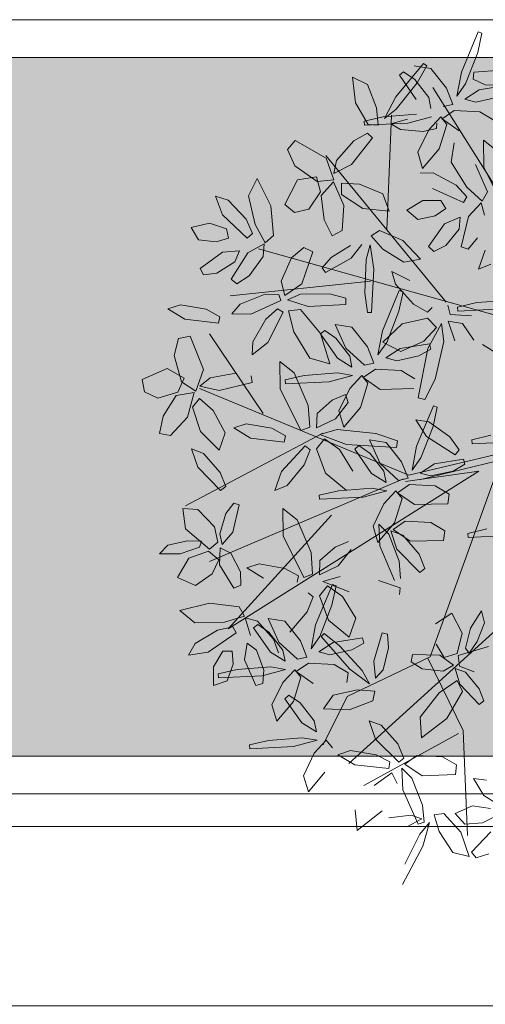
# Model space of a CAD drawing. Header units: millimetres. Extents: x -1567 to 968, y -503 to 481.
# Tile 138 of 145: x -468.99 to -467.75, y -101.07 to -98.46. Entities that reach past the tile are written whole.
import ezdxf

# ---------------------------------------------------------------- set-up
doc = ezdxf.new("R2010")
doc.units = ezdxf.units.MM
doc.layers.get('0').update_dxf_attribs({"lineweight": 0})
doc.layers.add('ARBOLES', color=2, linetype='Continuous')
doc.layers.add('cota', color=253, linetype='Continuous', lineweight=0)
doc.layers.add('Hatch Jardin', color=64, linetype='Continuous', lineweight=0, true_color=0x729900)

# ---------------------------------------------------------------- blocks, each defined once
blk = doc.blocks.new('ARR2')
at = {"layer": 'ARBOLES', "color": 35, "lineweight": 5, "true_color": 0x906b47}
for p, q in [((2740.4969, 1215.758), (2740.5613, 1215.9124)), ((2740.5757, 1215.9071), (2740.5597, 1215.8335)), ((2740.5613, 1215.9124), (2740.5757, 1215.9071)), ((2740.3517, 1215.7915), (2740.3638, 1215.7823)), ((2740.651, 1215.7651), (2740.5439, 1215.7583))]:
    blk.add_line(p, q, dxfattribs=at)
at = {"layer": 'ARBOLES', "color": 74, "lineweight": 5, "true_color": 0x4bb521}
for p, q in [((2740.5597, 1215.8335), (2740.5131, 1215.7133)), ((2740.2447, 1215.6629), (2740.3517, 1215.7915)), ((2740.3155, 1215.7818), (2740.3795, 1215.772)), ((2740.3638, 1215.7823), (2740.3269, 1215.7166)), ((2740.0784, 1215.739), (2740.1366, 1215.7108)), ((2740.0908, 1215.6409), (2740.0784, 1215.739)), ((2740.2591, 1215.7464), (2740.275, 1215.7598)), ((2740.3237, 1215.6533), (2740.2591, 1215.7464)), ((2740.275, 1215.7598), (2740.3182, 1215.7302)), ((2740.3795, 1215.772), (2740.4392, 1215.697)), ((2740.4795, 1215.666), (2740.4969, 1215.758)), ((2740.5439, 1215.7583), (2740.5421, 1215.7305)), ((2740.1366, 1215.7108), (2740.1716, 1215.6216)), ((2740.3269, 1215.7166), (2740.2471, 1215.6155)), ((2740.3182, 1215.7302), (2740.3715, 1215.6613)), ((2740.9083, 1214.8699), (2740.3874, 1215.6998)), ((2740.5131, 1215.7133), (2740.4795, 1215.666)), ((2740.5421, 1215.7305), (2740.5883, 1215.7088)), ((2740.5649, 1215.69), (2740.6768, 1215.7084)), ((2740.5883, 1215.7088), (2740.6705, 1215.7081)), ((2740.2011, 1215.5801), (2740.2447, 1215.6629)), ((2740.3715, 1215.6613), (2740.3799, 1215.6189)), ((2740.4392, 1215.697), (2740.4639, 1215.6344)), ((2740.5097, 1215.6541), (2740.5649, 1215.69)), ((2740.6367, 1215.6619), (2740.5516, 1215.6435)), ((2740.1395, 1215.5571), (2740.0908, 1215.6409)), ((2740.1716, 1215.6216), (2740.1769, 1215.5545)), ((2740.4639, 1215.6344), (2740.4274, 1215.6259)), ((2740.5516, 1215.6435), (2740.5097, 1215.6541)), ((2740.1231, 1215.5696), (2740.1965, 1215.5868)), ((2740.1965, 1215.5868), (2740.325, 1215.5964)), ((2740.2471, 1215.6155), (2740.2011, 1215.5801)), ((2740.2106, 1215.153), (2740.2292, 1215.5932)), ((2740.3822, 1215.5865), (2740.2916, 1215.5626)), ((2740.3715, 1215.5367), (2740.4174, 1215.5861)), ((2740.4174, 1215.5861), (2740.4407, 1215.5567)), ((2740.4696, 1215.6112), (2740.4227, 1215.5791)), ((2740.5679, 1215.6056), (2740.4696, 1215.6112)), ((2740.6214, 1215.5737), (2740.5679, 1215.6056)), ((2740.1246, 1215.5544), (2740.1231, 1215.5696)), ((2740.2916, 1215.5626), (2740.1246, 1215.5544)), ((2740.1769, 1215.5545), (2740.1395, 1215.5571)), ((2740.2265, 1215.5599), (2740.2898, 1215.578)), ((2740.2634, 1215.5374), (2740.2265, 1215.5599)), ((2740.4021, 1215.5626), (2740.4012, 1215.5418)), ((2740.4407, 1215.5567), (2740.412, 1215.4642)), ((2740.4227, 1215.5791), (2740.4881, 1215.5333)), ((2740.1362, 1215.5242), (2740.0835, 1215.4945)), ((2740.1553, 1215.5061), (2740.1362, 1215.5242)), ((2740.3501, 1215.53), (2740.2634, 1215.5374)), ((2740.3295, 1215.4506), (2740.3715, 1215.5367)), ((2740.4012, 1215.5418), (2740.3501, 1215.53)), ((2740.0756, 1215.4032), (2740.1553, 1215.5061)), ((2740.4684, 1215.4864), (2740.4573, 1215.4131)), ((2740.5822, 1215.4968), (2740.5832, 1215.3922)), ((2740.637, 1215.4539), (2740.5822, 1215.4968)), ((2740.412, 1215.4642), (2740.3481, 1215.3887)), ((2739.3684, 1214.6215), (2739.2724, 1214.5786)), ((2739.2724, 1214.5786), (2739.2815, 1214.5308)), ((2740.2794, 1212.7189), (2740.3367, 1212.8343)), ((2740.3487, 1212.7884), (2740.2706, 1212.6405))]:
    blk.add_line(p, q, dxfattribs=at)
at = {"layer": 'ARBOLES', "color": 82, "lineweight": 5, "true_color": 0x49ca12}
for p, q in [((2739.8586, 1215.4962), (2739.8296, 1215.4607)), ((2739.9781, 1215.4281), (2739.8586, 1215.4962)), ((2740.0835, 1215.4945), (2740.0179, 1215.4191)), ((2739.8296, 1215.4607), (2739.8571, 1215.3984)), ((2740.4388, 1214.8759), (2739.976, 1215.4379)), ((2740.3481, 1215.3887), (2740.3295, 1215.4506)), ((2739.8571, 1215.3984), (2739.9431, 1215.3383)), ((2740.0073, 1215.3451), (2739.9781, 1215.4281)), ((2740.0179, 1215.4191), (2740.0071, 1215.3694)), ((2740.0071, 1215.3694), (2740.0756, 1215.4032)), ((2740.4573, 1215.4131), (2740.5173, 1215.3163)), ((2740.5972, 1215.2983), (2740.5509, 1215.4036)), ((2740.389, 1215.3716), (2740.3382, 1215.371)), ((2740.4773, 1215.3247), (2740.389, 1215.3716)), ((2740.5832, 1215.3922), (2740.6628, 1215.2325)), ((2739.7133, 1215.35), (2739.6795, 1215.2841)), ((2739.7653, 1215.2453), (2739.7133, 1215.35)), ((2739.8676, 1215.3444), (2739.8196, 1215.2508)), ((2739.9413, 1215.356), (2739.8676, 1215.3444)), ((2739.9561, 1215.2983), (2739.9413, 1215.356)), ((2739.9431, 1215.3383), (2740.0073, 1215.3451)), ((2740.0056, 1215.3371), (2739.9592, 1215.2846)), ((2740.0452, 1215.2467), (2740.0056, 1215.3371)), ((2740.0367, 1215.3322), (2740.0362, 1215.2887)), ((2740.106, 1215.3285), (2740.0367, 1215.3322)), ((2740.1957, 1215.291), (2740.106, 1215.3285)), ((2740.5181, 1215.28), (2740.4773, 1215.3247)), ((2739.5532, 1215.2819), (2739.5802, 1215.2105)), ((2739.6016, 1215.2664), (2739.5532, 1215.2819)), ((2739.6795, 1215.2841), (2739.7057, 1215.1732)), ((2739.9112, 1215.2329), (2739.9561, 1215.2983)), ((2739.9592, 1215.2846), (2739.9701, 1215.1908)), ((2740.0362, 1215.2887), (2740.1191, 1215.2351)), ((2740.22, 1215.2242), (2740.1957, 1215.291)), ((2740.3865, 1215.3118), (2740.5047, 1215.2573)), ((2740.5173, 1215.3163), (2740.5759, 1215.2626)), ((2740.5759, 1215.2626), (2740.5972, 1215.2983)), ((2739.6704, 1215.1939), (2739.6016, 1215.2664)), ((2739.7758, 1215.1308), (2739.7653, 1215.2453)), ((2739.8196, 1215.2508), (2739.8566, 1215.2193)), ((2740.0388, 1215.1509), (2740.0452, 1215.2467)), ((2740.3489, 1215.266), (2740.2873, 1215.2282)), ((2740.4185, 1215.2657), (2740.3489, 1215.266)), ((2740.4367, 1215.2349), (2740.4185, 1215.2657)), ((2740.5047, 1215.2573), (2740.5181, 1215.28)), ((2740.573, 1215.2569), (2740.5243, 1215.2046)), ((2740.5854, 1215.2099), (2740.573, 1215.2569)), ((2739.5802, 1215.2105), (2739.675, 1215.1212)), ((2739.8566, 1215.2193), (2739.9112, 1215.2329)), ((2740.1191, 1215.2351), (2740.22, 1215.2242)), ((2740.2873, 1215.2282), (2740.3294, 1215.1922)), ((2740.3294, 1215.1922), (2740.396, 1215.2062)), ((2740.396, 1215.2062), (2740.4367, 1215.2349)), ((2739.53, 1215.179), (2739.4596, 1215.1626)), ((2739.5959, 1215.1565), (2739.53, 1215.179)), ((2739.6949, 1215.1385), (2739.6704, 1215.1939)), ((2739.7057, 1215.1732), (2739.7441, 1215.1036)), ((2739.9701, 1215.1908), (2740.0006, 1215.1305)), ((2740.4321, 1215.1766), (2740.3701, 1215.089)), ((2740.4924, 1215.2011), (2740.4321, 1215.1766)), ((2740.4887, 1215.156), (2740.4924, 1215.2011)), ((2740.5243, 1215.2046), (2740.4964, 1215.088)), ((2739.4596, 1215.1626), (2739.4881, 1215.1152)), ((2739.6034, 1215.1216), (2739.5959, 1215.1565)), ((2739.675, 1215.1212), (2739.6949, 1215.1385)), ((2739.7441, 1215.1036), (2739.7758, 1215.1308)), ((2740.0006, 1215.1305), (2740.0388, 1215.1509)), ((2740.151, 1215.1302), (2740.1826, 1215.1504)), ((2740.1826, 1215.1504), (2740.2716, 1215.112)), ((2740.4365, 1215.0925), (2740.4887, 1215.156)), ((2739.4881, 1215.1152), (2739.5557, 1215.1074)), ((2739.5557, 1215.1074), (2739.6034, 1215.1216)), ((2739.7396, 1215.0992), (2739.6768, 1215.065)), ((2739.7365, 1215.0507), (2739.7396, 1215.0992)), ((2740.1143, 1215.0964), (2740.0742, 1215.0442)), ((2740.1309, 1215.0394), (2740.1468, 1215.0953)), ((2740.1468, 1215.0953), (2740.161, 1215.0027)), ((2740.1952, 1215.0794), (2740.151, 1215.1302)), ((2740.2716, 1215.112), (2740.34, 1215.0406)), ((2740.5225, 1215.0785), (2740.5583, 1215.122)), ((2739.5805, 1215.0678), (2739.4939, 1215.0044)), ((2739.6455, 1215.0719), (2739.5805, 1215.0678)), ((2739.6768, 1215.065), (2739.6133, 1214.9633)), ((2739.6277, 1215.0303), (2739.6455, 1215.0719)), ((2740.9134, 1214.7457), (2739.7186, 1215.0803)), ((2739.8927, 1215.0854), (2739.8445, 1215.0461)), ((2739.885, 1214.9464), (2739.9262, 1215.0684)), ((2739.9262, 1215.0684), (2739.8927, 1215.0854)), ((2739.9972, 1215.0468), (2740.0713, 1215.0925)), ((2740.2764, 1215.0286), (2740.1952, 1215.0794)), ((2740.3701, 1215.089), (2740.3905, 1215.0702)), ((2740.3905, 1215.0702), (2740.4365, 1215.0925)), ((2740.4964, 1215.088), (2740.5225, 1215.0785)), ((2740.5625, 1215.0016), (2740.5878, 1215.0754)), ((2739.558, 1214.9867), (2739.6277, 1215.0303)), ((2739.6829, 1214.976), (2739.7365, 1215.0507)), ((2739.8445, 1215.0461), (2739.8056, 1214.9557)), ((2739.9632, 1215.007), (2739.9972, 1215.0468)), ((2740.0742, 1215.0442), (2739.9748, 1214.9897)), ((2740.1269, 1214.9107), (2740.1309, 1215.0394)), ((2740.34, 1215.0406), (2740.2764, 1215.0286)), ((2740.6097, 1215.0218), (2740.5625, 1215.0016)), ((2739.4939, 1215.0044), (2739.5073, 1214.9801)), ((2739.5073, 1214.9801), (2739.558, 1214.9867)), ((2739.9748, 1214.9897), (2739.9632, 1215.007)), ((2740.161, 1215.0027), (2740.1516, 1214.8357)), ((2740.2295, 1214.9936), (2740.2993, 1214.9588)), ((2740.2433, 1214.9442), (2740.2295, 1214.9936)), ((2740.1478, 1214.9555), (2739.6101, 1214.8999)), ((2739.6133, 1214.9633), (2739.6351, 1214.946)), ((2739.6351, 1214.946), (2739.6829, 1214.976)), ((2739.8056, 1214.9557), (2739.8197, 1214.9006)), ((2739.8197, 1214.9006), (2739.885, 1214.9464)), ((2740.3129, 1214.8681), (2740.2433, 1214.9442)), ((2739.7961, 1214.9051), (2739.7376, 1214.9031)), ((2739.804, 1214.8814), (2739.7961, 1214.9051)), ((2739.879, 1214.9068), (2739.8301, 1214.8844)), ((2739.9901, 1214.9079), (2739.879, 1214.9068)), ((2740.054, 1214.8904), (2739.9901, 1214.9079)), ((2740.1363, 1214.8359), (2740.1269, 1214.9107)), ((2740.194, 1214.7655), (2740.2585, 1214.9199)), ((2740.2728, 1214.9146), (2740.2568, 1214.841)), ((2740.2585, 1214.9199), (2740.2728, 1214.9146)), ((2739.6474, 1214.8683), (2739.6156, 1214.8313)), ((2739.7376, 1214.9031), (2739.6474, 1214.8683)), ((2739.6893, 1214.8297), (2739.804, 1214.8814)), ((2739.8301, 1214.8844), (2739.9091, 1214.8588)), ((2739.9091, 1214.8588), (2740.0534, 1214.8668)), ((2740.0534, 1214.8668), (2740.054, 1214.8904)), ((2740.3669, 1214.8376), (2740.3129, 1214.8681)), ((2740.4822, 1214.8564), (2740.5556, 1214.8737)), ((2740.5556, 1214.8737), (2740.6841, 1214.8833)), ((2739.4186, 1214.8655), (2739.3709, 1214.8502)), ((2739.3709, 1214.8502), (2739.4356, 1214.8106)), ((2739.5171, 1214.8484), (2739.4186, 1214.8655)), ((2739.5701, 1214.8197), (2739.5171, 1214.8484)), ((2739.6156, 1214.8313), (2739.6893, 1214.8297)), ((2739.7915, 1214.8504), (2739.7464, 1214.8104)), ((2739.754, 1214.7209), (2739.8126, 1214.837)), ((2739.8126, 1214.837), (2739.7915, 1214.8504)), ((2739.833, 1214.842), (2739.8791, 1214.847)), ((2739.8538, 1214.7616), (2739.833, 1214.842)), ((2739.8791, 1214.847), (2739.9563, 1214.7558)), ((2740.1516, 1214.8357), (2740.1363, 1214.8359)), ((2740.2568, 1214.841), (2740.2102, 1214.7209)), ((2740.3846, 1214.8552), (2740.3669, 1214.8376)), ((2740.4451, 1214.8636), (2740.4533, 1214.8284)), ((2740.4533, 1214.8284), (2740.5361, 1214.8228)), ((2740.4837, 1214.8412), (2740.4822, 1214.8564)), ((2740.6508, 1214.8495), (2740.4837, 1214.8412)), ((2739.4356, 1214.8106), (2739.5648, 1214.7953)), ((2739.5648, 1214.7953), (2739.5701, 1214.8197)), ((2739.7464, 1214.8104), (2739.6966, 1214.7238)), ((2740.2699, 1214.792), (2740.1951, 1214.7214)), ((2740.3668, 1214.8135), (2740.2699, 1214.792)), ((2740.4009, 1214.7777), (2740.3668, 1214.8135)), ((2740.4206, 1214.794), (2740.3678, 1214.698)), ((2740.4296, 1214.7249), (2740.4206, 1214.794)), ((2740.4466, 1214.8032), (2740.5011, 1214.7936)), ((2740.4721, 1214.7265), (2740.4466, 1214.8032)), ((2740.5011, 1214.7936), (2740.5447, 1214.7292)), ((2739.7357, 1214.4481), (2739.5297, 1214.7537)), ((2739.9155, 1214.661), (2739.8538, 1214.7616)), ((2739.9562, 1214.7539), (2739.9722, 1214.7673)), ((2740.0209, 1214.6608), (2739.9562, 1214.7539)), ((2739.9563, 1214.7558), (2739.9924, 1214.6394)), ((2739.9722, 1214.7673), (2740.0154, 1214.7377)), ((2740.0127, 1214.7894), (2740.0766, 1214.7795)), ((2740.0534, 1214.6993), (2740.0127, 1214.7894)), ((2740.0766, 1214.7795), (2740.1363, 1214.7046)), ((2740.1767, 1214.6735), (2740.194, 1214.7655)), ((2740.3525, 1214.7262), (2740.4009, 1214.7777)), ((2739.4116, 1214.7359), (2739.3941, 1214.6702)), ((2739.4565, 1214.7454), (2739.4116, 1214.7359)), ((2739.5069, 1214.6174), (2739.4565, 1214.7454)), ((2739.6966, 1214.7238), (2739.6946, 1214.6737)), ((2739.6946, 1214.6737), (2739.754, 1214.7209)), ((2740.0154, 1214.7377), (2740.0687, 1214.6688)), ((2740.2102, 1214.7209), (2740.1767, 1214.6735)), ((2740.1951, 1214.7214), (2740.2639, 1214.6861)), ((2740.2621, 1214.6975), (2740.3739, 1214.7159)), ((2740.2639, 1214.6861), (2740.3525, 1214.7262)), ((2740.3739, 1214.7159), (2740.3792, 1214.6957)), ((2740.3958, 1214.5805), (2740.4296, 1214.7249)), ((2740.1246, 1214.6335), (2740.0534, 1214.6993)), ((2740.1363, 1214.7046), (2740.1611, 1214.6419)), ((2740.2069, 1214.6617), (2740.2621, 1214.6975)), ((2740.3678, 1214.698), (2740.3311, 1214.5088)), ((2740.3792, 1214.6957), (2740.3339, 1214.6694)), ((2740.5776, 1214.7132), (2740.6423, 1214.6736)), ((2739.3941, 1214.6702), (2739.4234, 1214.5694)), ((2739.8002, 1214.6476), (2739.8013, 1214.543)), ((2739.8551, 1214.6047), (2739.8002, 1214.6476)), ((2739.9924, 1214.6394), (2739.9155, 1214.661)), ((2740.077, 1214.6264), (2740.0209, 1214.6608)), ((2740.0687, 1214.6688), (2740.077, 1214.6264)), ((2740.1611, 1214.6419), (2740.1246, 1214.6335)), ((2740.2488, 1214.651), (2740.2069, 1214.6617)), ((2740.3339, 1214.6694), (2740.2488, 1214.651)), ((2739.4331, 1214.5843), (2739.3684, 1214.6215)), ((2739.4777, 1214.5345), (2739.5069, 1214.6174)), ((2739.6307, 1214.6032), (2739.5323, 1214.5855)), ((2739.9093, 1214.4789), (2739.8551, 1214.6047)), ((2739.8937, 1214.5944), (2740.0221, 1214.604)), ((2740.0221, 1214.604), (2740.0793, 1214.594)), ((2740.1668, 1214.6187), (2740.1199, 1214.5866)), ((2740.2651, 1214.6131), (2740.1668, 1214.6187)), ((2740.3185, 1214.5812), (2740.2651, 1214.6131)), ((2739.4085, 1214.5301), (2739.4331, 1214.5843)), ((2739.4234, 1214.5694), (2739.4777, 1214.5345)), ((2739.5323, 1214.5855), (2739.4928, 1214.5535)), ((2739.5673, 1214.5369), (2739.6939, 1214.5672)), ((2739.6939, 1214.5672), (2739.6904, 1214.5933)), ((2739.8203, 1214.5771), (2739.8937, 1214.5944)), ((2739.8217, 1214.5619), (2739.8203, 1214.5771)), ((2739.9888, 1214.5701), (2739.8217, 1214.5619)), ((2740.0793, 1214.594), (2739.9888, 1214.5701)), ((2740.0687, 1214.5443), (2740.1145, 1214.5936)), ((2740.1379, 1214.5643), (2740.1091, 1214.4717)), ((2740.1145, 1214.5936), (2740.1379, 1214.5643)), ((2740.1199, 1214.5866), (2740.1853, 1214.5408)), ((2740.3567, 1214.502), (2740.3958, 1214.5805)), ((2739.2815, 1214.5308), (2739.3325, 1214.5073)), ((2739.3325, 1214.5073), (2739.4085, 1214.5301)), ((2739.4714, 1214.5293), (2739.4023, 1214.5175)), ((2739.4456, 1214.434), (2739.4714, 1214.5293)), ((2740.2945, 1214.2111), (2739.492, 1214.5443)), ((2739.4928, 1214.5535), (2739.5673, 1214.5369)), ((2739.8013, 1214.543), (2739.8809, 1214.3833)), ((2740.0267, 1214.4581), (2740.0687, 1214.5443)), ((2740.1853, 1214.5408), (2740.314, 1214.544)), ((2739.4023, 1214.5175), (2739.352, 1214.4375)), ((2739.4925, 1214.506), (2739.4649, 1214.4724)), ((2739.5442, 1214.4597), (2739.4925, 1214.506)), ((2739.9428, 1214.4481), (2740.0008, 1214.4999)), ((2740.0008, 1214.4999), (2740.0516, 1214.5215)), ((2740.0623, 1214.4899), (2740.0131, 1214.4282)), ((2740.0516, 1214.5215), (2740.0623, 1214.4899)), ((2740.3311, 1214.5088), (2740.3567, 1214.502)), ((2739.4649, 1214.4724), (2739.4959, 1214.3786)), ((2739.5906, 1214.3743), (2739.5442, 1214.4597)), ((2739.9147, 1214.3961), (2739.9093, 1214.4789)), ((2740.0453, 1214.3962), (2740.0267, 1214.4581)), ((2740.1091, 1214.4717), (2740.0453, 1214.3962)), ((2740.3251, 1214.3232), (2740.3896, 1214.4776)), ((2740.4039, 1214.4723), (2740.3879, 1214.3987)), ((2740.3896, 1214.4776), (2740.4039, 1214.4723)), ((2739.352, 1214.4375), (2739.338, 1214.3714)), ((2739.3805, 1214.3634), (2739.4456, 1214.434)), ((2739.9405, 1214.3928), (2739.9428, 1214.4481)), ((2740.0131, 1214.4282), (2739.9405, 1214.3928)), ((2740.3225, 1214.4241), (2740.3631, 1214.3601)), ((2740.372, 1214.4168), (2740.3225, 1214.4241)), ((2740.4529, 1214.3582), (2740.372, 1214.4168)), ((2739.4959, 1214.3786), (2739.5677, 1214.307)), ((2739.6708, 1214.4087), (2739.6231, 1214.3935)), ((2739.6231, 1214.3935), (2739.6878, 1214.3539)), ((2739.7693, 1214.3916), (2739.6708, 1214.4087)), ((2739.8223, 1214.3629), (2739.7693, 1214.3916)), ((2739.8809, 1214.3833), (2739.9147, 1214.3961)), ((2740.0204, 1214.3863), (2739.9531, 1214.3682)), ((2740.168, 1214.372), (2740.0204, 1214.3863)), ((2740.3879, 1214.3987), (2740.3413, 1214.2785)), ((2739.338, 1214.3714), (2739.3805, 1214.3634)), ((2739.9655, 1214.3726), (2739.4378, 1214.0937)), ((2739.5677, 1214.307), (2739.5906, 1214.3743)), ((2739.6878, 1214.3539), (2739.817, 1214.3385)), ((2739.817, 1214.3385), (2739.8223, 1214.3629)), ((2739.9718, 1214.3509), (2739.9409, 1214.3123)), ((2739.9531, 1214.3682), (2740.0553, 1214.3287)), ((2740.0294, 1214.3098), (2739.9718, 1214.3509)), ((2740.1438, 1214.347), (2740.2077, 1214.3372)), ((2740.1845, 1214.2569), (2740.1438, 1214.347)), ((2740.251, 1214.3436), (2740.168, 1214.372)), ((2740.2077, 1214.3372), (2740.2674, 1214.2622)), ((2740.2477, 1214.3174), (2740.251, 1214.3436)), ((2740.9352, 1214.3642), (2740.2945, 1214.2111)), ((2740.3345, 1214.1933), (2740.9358, 1214.3402)), ((2740.3631, 1214.3601), (2740.4724, 1214.2895)), ((2740.4879, 1214.3091), (2740.4529, 1214.3582)), ((2740.5368, 1214.3474), (2740.6102, 1214.3646)), ((2740.5383, 1214.3322), (2740.5368, 1214.3474)), ((2740.7053, 1214.3404), (2740.5383, 1214.3322)), ((2739.4613, 1214.3126), (2739.4851, 1214.2428)), ((2739.5071, 1214.2954), (2739.4613, 1214.3126)), ((2739.8059, 1214.2262), (2739.8972, 1214.3245)), ((2739.917, 1214.3092), (2739.8939, 1214.2517)), ((2739.8972, 1214.3245), (2739.917, 1214.3092)), ((2739.9409, 1214.3123), (2739.9751, 1214.2191)), ((2740.0808, 1214.2273), (2740.0294, 1214.3098)), ((2740.0553, 1214.3287), (2740.2477, 1214.3174)), ((2740.0873, 1214.3116), (2740.1033, 1214.325)), ((2740.152, 1214.2185), (2740.0873, 1214.3116)), ((2740.1033, 1214.325), (2740.1465, 1214.2954)), ((2740.3077, 1214.2312), (2740.3251, 1214.3232)), ((2740.4724, 1214.2895), (2740.4879, 1214.3091)), ((2739.5706, 1214.2225), (2739.5071, 1214.2954)), ((2740.1465, 1214.2954), (2740.1997, 1214.2265)), ((2740.2674, 1214.2622), (2740.2922, 1214.1996)), ((2740.3413, 1214.2785), (2740.3077, 1214.2312)), ((2740.3932, 1214.2552), (2740.505, 1214.2735)), ((2740.505, 1214.2735), (2740.5103, 1214.2534)), ((2739.4851, 1214.2428), (2739.573, 1214.1527)), ((2739.6024, 1213.6218), (2740.5631, 1214.2272)), ((2739.7806, 1214.1524), (2739.8059, 1214.2262)), ((2739.8939, 1214.2517), (2739.8278, 1214.1726)), ((2740.2557, 1214.1911), (2740.1845, 1214.2569)), ((2740.1997, 1214.2265), (2740.2081, 1214.1841)), ((2740.2821, 1214.1872), (2740.5631, 1214.2272)), ((2740.338, 1214.2193), (2740.3932, 1214.2552)), ((2740.6354, 1214.2321), (2740.3772, 1213.5152)), ((2740.4649, 1214.2271), (2740.3798, 1214.2087)), ((2740.5103, 1214.2534), (2740.4649, 1214.2271)), ((2740.275, 1214.1978), (2739.5306, 1213.8801)), ((2739.5925, 1214.1683), (2739.5706, 1214.2225)), ((2739.9751, 1214.2191), (2740.055, 1214.1543)), ((2740.2081, 1214.1841), (2740.152, 1214.2185)), ((2740.2922, 1214.1996), (2740.2557, 1214.1911)), ((2740.3798, 1214.2087), (2740.338, 1214.2193)), ((2739.573, 1214.1527), (2739.5925, 1214.1683)), ((2739.8278, 1214.1726), (2739.7806, 1214.1524)), ((2739.9514, 1214.1348), (2740.0247, 1214.152)), ((2740.0247, 1214.152), (2740.1532, 1214.1616)), ((2740.2104, 1214.1517), (2740.1199, 1214.1278)), ((2740.1532, 1214.1616), (2740.2104, 1214.1517)), ((2740.1997, 1214.1019), (2740.2456, 1214.1512)), ((2740.2456, 1214.1512), (2740.269, 1214.1219)), ((2740.2979, 1214.1764), (2740.251, 1214.1443)), ((2740.3961, 1214.1708), (2740.2979, 1214.1764)), ((2740.4496, 1214.1389), (2740.3961, 1214.1708)), ((2739.9528, 1214.1196), (2739.9514, 1214.1348)), ((2740.1199, 1214.1278), (2739.9528, 1214.1196)), ((2740.269, 1214.1219), (2740.2402, 1214.0293)), ((2740.251, 1214.1443), (2740.3164, 1214.0985)), ((2740.4451, 1214.1016), (2740.4496, 1214.1389)), ((2739.4275, 1214.0832), (2739.4379, 1214.006)), ((2739.4852, 1214.0795), (2739.4275, 1214.0832)), ((2739.5495, 1214.0136), (2739.4852, 1214.0795)), ((2739.6232, 1214.1048), (2739.5933, 1214.0649)), ((2739.6192, 1213.9933), (2739.6442, 1214.0974)), ((2739.6442, 1214.0974), (2739.6232, 1214.1048)), ((2739.8116, 1214.0835), (2739.8126, 1213.9789)), ((2739.8665, 1214.0407), (2739.8116, 1214.0835)), ((2740.1577, 1214.0158), (2740.1997, 1214.1019)), ((2740.3164, 1214.0985), (2740.4451, 1214.1016)), ((2739.5933, 1214.0649), (2739.5695, 1213.9862)), ((2739.9988, 1214.0577), (2739.6024, 1213.6218)), ((2739.9206, 1213.9149), (2739.8665, 1214.0407)), ((2740.2815, 1214.0357), (2740.2346, 1214.0036)), ((2740.3798, 1214.0302), (2740.2815, 1214.0357)), ((2739.4379, 1214.006), (2739.5303, 1213.928)), ((2739.5623, 1213.9548), (2739.5495, 1214.0136)), ((2740.1764, 1213.9539), (2740.1577, 1214.0158)), ((2740.2402, 1214.0293), (2740.1764, 1213.9539)), ((2740.1806, 1214.0237), (2740.1836, 1213.9407)), ((2740.2183, 1213.9854), (2740.1806, 1214.0237)), ((2740.2258, 1213.998), (2740.2495, 1213.9283)), ((2740.2715, 1213.9808), (2740.2258, 1213.998)), ((2740.2346, 1214.0036), (2740.3, 1213.9579)), ((2740.4332, 1213.9983), (2740.3798, 1214.0302)), ((2740.4287, 1213.961), (2740.4332, 1213.9983)), ((2740.5209, 1213.988), (2740.5943, 1214.0052)), ((2739.3704, 1213.9437), (2739.4465, 1213.9596)), ((2739.4465, 1213.9596), (2739.5001, 1213.9584)), ((2739.5695, 1213.9862), (2739.5786, 1213.9451)), ((2739.5786, 1213.9451), (2739.6192, 1213.9933)), ((2739.8126, 1213.9789), (2739.8923, 1213.8193)), ((2740.2574, 1213.8814), (2740.2183, 1213.9854)), ((2740.3351, 1213.908), (2740.2715, 1213.9808)), ((2740.3, 1213.9579), (2740.4287, 1213.961)), ((2740.5224, 1213.9728), (2740.5209, 1213.988)), ((2740.6894, 1213.981), (2740.5224, 1213.9728)), ((2739.3382, 1213.9093), (2739.3704, 1213.9437)), ((2739.4916, 1213.9352), (2739.4174, 1213.9104)), ((2739.5001, 1213.9584), (2739.4916, 1213.9352)), ((2739.5303, 1213.928), (2739.5623, 1213.9548)), ((2739.5716, 1213.9325), (2739.5681, 1213.8679)), ((2739.6124, 1213.9121), (2739.5716, 1213.9325)), ((2739.9542, 1213.884), (2740.0122, 1213.9358)), ((2740.0122, 1213.9358), (2740.063, 1213.9574)), ((2740.0736, 1213.9259), (2740.0245, 1213.8642)), ((2740.1836, 1213.9407), (2740.2405, 1213.8078)), ((2740.2495, 1213.9283), (2740.3375, 1213.8381)), ((2739.4174, 1213.9104), (2739.3382, 1213.9093)), ((2739.4505, 1213.8928), (2739.4079, 1213.8186)), ((2739.5265, 1213.9202), (2739.4505, 1213.8928)), ((2739.5661, 1213.887), (2739.5265, 1213.9202)), ((2739.5402, 1213.8332), (2739.5661, 1213.887)), ((2739.6492, 1213.8404), (2739.6124, 1213.9121)), ((2739.926, 1213.8321), (2739.9206, 1213.9149)), ((2739.9519, 1213.8288), (2739.9542, 1213.884)), ((2740.357, 1213.8537), (2740.3351, 1213.908)), ((2739.5681, 1213.8679), (2739.6233, 1213.778)), ((2739.7206, 1213.8712), (2739.6729, 1213.856)), ((2739.6729, 1213.856), (2739.7376, 1213.8164)), ((2739.8191, 1213.8541), (2739.7206, 1213.8712)), ((2739.8721, 1213.8254), (2739.8191, 1213.8541)), ((2740.0245, 1213.8642), (2739.9519, 1213.8288)), ((2740.2628, 1213.8153), (2740.2574, 1213.8814)), ((2740.3375, 1213.8381), (2740.357, 1213.8537)), ((2739.4079, 1213.8186), (2739.4768, 1213.7881)), ((2739.4768, 1213.7881), (2739.5402, 1213.8332)), ((2739.65, 1213.7897), (2739.6492, 1213.8404)), ((2739.8668, 1213.801), (2739.8721, 1213.8254)), ((2739.8923, 1213.8193), (2739.926, 1213.8321)), ((2740.0317, 1213.8223), (2739.9645, 1213.8042)), ((2739.6233, 1213.778), (2739.65, 1213.7897)), ((2739.9372, 1213.6373), (2740.0016, 1213.7916)), ((2739.9832, 1213.7869), (2739.9522, 1213.7483)), ((2739.9645, 1213.8042), (2740.0667, 1213.7646)), ((2740.0407, 1213.7457), (2739.9832, 1213.7869)), ((2740.016, 1213.7864), (2740, 1213.7127)), ((2740.0016, 1213.7916), (2740.016, 1213.7864)), ((2740.2623, 1213.7796), (2740.1793, 1213.808)), ((2740.259, 1213.7534), (2740.2623, 1213.7796)), ((2739.9284, 1213.7452), (2739.9053, 1213.6876)), ((2739.9086, 1213.7605), (2739.9284, 1213.7452)), ((2739.9522, 1213.7483), (2739.9865, 1213.6551)), ((2740.0922, 1213.6632), (2740.0407, 1213.7457)), ((2739.5303, 1213.7208), (2739.4169, 1213.6922)), ((2739.6444, 1213.7067), (2739.5303, 1213.7208)), ((2739.6642, 1213.67), (2739.6444, 1213.7067)), ((2740, 1213.7127), (2739.9534, 1213.5926)), ((2739.4169, 1213.6922), (2739.4742, 1213.6452)), ((2739.588, 1213.6472), (2739.6642, 1213.67)), ((2739.6676, 1213.6646), (2739.6876, 1213.596)), ((2739.7143, 1213.6513), (2739.6676, 1213.6646)), ((2739.7558, 1213.6611), (2739.8198, 1213.6513)), ((2739.7965, 1213.571), (2739.7558, 1213.6611)), ((2739.9053, 1213.6876), (2739.8391, 1213.6086)), ((2740.0663, 1213.5903), (2740.0922, 1213.6632)), ((2740.4603, 1213.6823), (2740.3971, 1213.6412)), ((2740.4991, 1213.606), (2740.4603, 1213.6823)), ((2740.532, 1213.6241), (2740.5743, 1213.6911)), ((2740.5743, 1213.6911), (2740.5856, 1213.6453)), ((2739.4742, 1213.6452), (2739.588, 1213.6472)), ((2739.6197, 1213.6293), (2739.5604, 1213.6171)), ((2739.6323, 1213.6062), (2739.6197, 1213.6293)), ((2739.6994, 1213.6256), (2739.7153, 1213.639)), ((2739.764, 1213.5325), (2739.6994, 1213.6256)), ((2739.7759, 1213.583), (2739.7143, 1213.6513)), ((2739.7153, 1213.639), (2739.7585, 1213.6094)), ((2739.8198, 1213.6513), (2739.8795, 1213.5763)), ((2739.9198, 1213.5452), (2739.9372, 1213.6373)), ((2739.9865, 1213.6551), (2740.0663, 1213.5903)), ((2740.5122, 1213.5484), (2740.532, 1213.6241)), ((2740.5856, 1213.6453), (2740.5573, 1213.5728)), ((2739.5604, 1213.6171), (2739.4749, 1213.5653)), ((2739.525, 1213.5325), (2739.6323, 1213.6062)), ((2739.7585, 1213.6094), (2739.8118, 1213.5405)), ((2739.7951, 1213.53), (2739.7759, 1213.583)), ((2739.9534, 1213.5926), (2739.9198, 1213.5452)), ((2739.9593, 1213.5932), (2739.9704, 1213.6037)), ((2740.069, 1213.4669), (2739.9593, 1213.5932)), ((2739.9704, 1213.6037), (2740.0293, 1213.5567)), ((2740.0052, 1213.5693), (2740.1171, 1213.5876)), ((2740.1171, 1213.5876), (2740.1223, 1213.5674)), ((2740.1602, 1213.4977), (2740.1934, 1213.6061)), ((2740.1934, 1213.6061), (2740.2138, 1213.6018)), ((2740.2138, 1213.6018), (2740.2172, 1213.5496)), ((2740.4805, 1213.5274), (2740.4991, 1213.606)), ((2739.4749, 1213.5653), (2739.4495, 1213.5213)), ((2739.6743, 1213.5669), (2739.6645, 1213.5025)), ((2739.7111, 1213.5406), (2739.6743, 1213.5669)), ((2739.8677, 1213.5052), (2739.7965, 1213.571)), ((2739.8795, 1213.5763), (2739.9042, 1213.5137)), ((2739.95, 1213.5334), (2740.0052, 1213.5693)), ((2740.0293, 1213.5567), (2740.1162, 1213.4616)), ((2740.1223, 1213.5674), (2740.077, 1213.5412)), ((2740.2172, 1213.5496), (2740.196, 1213.4651)), ((2740.4001, 1213.5635), (2740.4311, 1213.5124)), ((2740.6007, 1213.5547), (2740.485, 1213.5199)), ((2740.5269, 1213.5286), (2740.5122, 1213.5484)), ((2740.5573, 1213.5728), (2740.5269, 1213.5286)), ((2739.4495, 1213.5213), (2739.525, 1213.5325)), ((2739.581, 1213.5364), (2739.5451, 1213.4767)), ((2739.6168, 1213.5363), (2739.581, 1213.5364)), ((2739.6206, 1213.4867), (2739.6168, 1213.5363)), ((2739.739, 1213.4633), (2739.7111, 1213.5406)), ((2739.8201, 1213.4982), (2739.764, 1213.5325)), ((2739.8118, 1213.5405), (2739.8201, 1213.4982)), ((2739.9042, 1213.5137), (2739.8677, 1213.5052)), ((2739.9919, 1213.5227), (2739.95, 1213.5334)), ((2740.077, 1213.5412), (2739.9919, 1213.5227)), ((2740.3772, 1213.5152), (2740.0587, 1213.3619)), ((2740.3086, 1213.5241), (2740.3038, 1213.4953)), ((2740.414, 1213.5212), (2740.3086, 1213.5241)), ((2740.3684, 1213.5093), (2740.5038, 1213.2324)), ((2740.4661, 1213.4829), (2740.414, 1213.5212)), ((2740.4311, 1213.5124), (2740.4805, 1213.5274)), ((2740.485, 1213.5199), (2740.49, 1213.4785)), ((2739.5451, 1213.4767), (2739.5461, 1213.4045)), ((2739.5986, 1213.4223), (2739.6206, 1213.4867)), ((2739.6368, 1213.4661), (2739.7653, 1213.4757)), ((2739.6645, 1213.5025), (2739.708, 1213.4044)), ((2739.7653, 1213.4757), (2739.8225, 1213.4658)), ((2739.9099, 1213.4904), (2739.863, 1213.4583)), ((2740.0082, 1213.4848), (2739.9099, 1213.4904)), ((2740.0617, 1213.4529), (2740.0082, 1213.4848)), ((2740.1678, 1213.4323), (2740.1602, 1213.4977)), ((2740.3038, 1213.4953), (2740.3466, 1213.4683)), ((2740.3466, 1213.4683), (2740.4268, 1213.4599)), ((2740.4268, 1213.4599), (2740.4661, 1213.4829)), ((2740.4728, 1213.4701), (2740.491, 1213.4098)), ((2740.5122, 1213.4553), (2740.4728, 1213.4701)), ((2740.49, 1213.4785), (2740.5462, 1213.457)), ((2739.5634, 1213.4488), (2739.6368, 1213.4661)), ((2739.5649, 1213.4336), (2739.5634, 1213.4488)), ((2739.7319, 1213.4419), (2739.5649, 1213.4336)), ((2739.8225, 1213.4658), (2739.7319, 1213.4419)), ((2739.7347, 1213.4124), (2739.739, 1213.4633)), ((2739.8118, 1213.416), (2739.8577, 1213.4653)), ((2739.881, 1213.436), (2739.8523, 1213.3434)), ((2739.8577, 1213.4653), (2739.881, 1213.436)), ((2739.863, 1213.4583), (2739.9284, 1213.4126)), ((2740.0572, 1213.4157), (2740.0617, 1213.4529)), ((2740.1438, 1213.4105), (2740.069, 1213.4669)), ((2740.1162, 1213.4616), (2740.1438, 1213.4105)), ((2740.196, 1213.4651), (2740.1678, 1213.4323)), ((2740.5652, 1213.3924), (2740.5122, 1213.4553)), ((2739.5461, 1213.4045), (2739.5986, 1213.4223)), ((2739.708, 1213.4044), (2739.7347, 1213.4124)), ((2739.7698, 1213.3299), (2739.8118, 1213.416)), ((2740.4116, 1213.3762), (2740.48, 1213.4232)), ((2740.48, 1213.4232), (2740.5005, 1213.3817)), ((2740.491, 1213.4098), (2740.5646, 1213.3319)), ((2739.819, 1213.354), (2739.8349, 1213.3675)), ((2739.8349, 1213.3675), (2739.8782, 1213.3381)), ((2740.0587, 1213.3619), (2739.9661, 1213.1769)), ((2739.9672, 1213.315), (2740.0044, 1213.3679)), ((2740.0044, 1213.3679), (2740.098, 1213.3881)), ((2740.098, 1213.3881), (2740.1651, 1213.3825)), ((2740.1651, 1213.3825), (2740.1565, 1213.3461)), ((2740.3382, 1213.2837), (2740.4116, 1213.3762)), ((2740.5005, 1213.3817), (2740.4413, 1213.2779)), ((2740.5823, 1213.3455), (2740.5652, 1213.3924)), ((2739.7884, 1213.2679), (2739.7698, 1213.3299)), ((2739.8523, 1213.3434), (2739.7884, 1213.2679)), ((2739.8841, 1213.2612), (2739.819, 1213.354)), ((2739.8782, 1213.3381), (2739.9319, 1213.2695)), ((2740.1565, 1213.3461), (2740.066, 1213.3115)), ((2740.5646, 1213.3319), (2740.5823, 1213.3455)), ((2740.066, 1213.3115), (2739.9672, 1213.315)), ((2740.3443, 1213.2041), (2740.3382, 1213.2837)), ((2739.9404, 1213.2271), (2739.8841, 1213.2612)), ((2739.9319, 1213.2695), (2739.9404, 1213.2271)), ((2740.1423, 1213.2687), (2740.1671, 1213.1993)), ((2740.1883, 1213.2521), (2740.1423, 1213.2687)), ((2740.2529, 1213.1802), (2740.1883, 1213.2521)), ((2740.4413, 1213.2779), (2740.3443, 1213.2041)), ((2739.7572, 1213.1941), (2739.8857, 1213.2044)), ((2739.8857, 1213.2044), (2739.9429, 1213.1948)), ((2740.4862, 1213.2206), (2740.1221, 1213.0213)), ((2740.5038, 1213.2324), (2740.5199, 1212.8292)), ((2739.684, 1213.1765), (2739.7572, 1213.1941)), ((2739.6855, 1213.1613), (2739.684, 1213.1765)), ((2739.8525, 1213.1704), (2739.6855, 1213.1613)), ((2739.9429, 1213.1948), (2739.8525, 1213.1704)), ((2739.9325, 1213.1449), (2739.9781, 1213.1945)), ((2739.9781, 1213.1945), (2740.0016, 1213.1653)), ((2740.1671, 1213.1993), (2740.2562, 1213.1104)), ((2740.2755, 1213.1263), (2740.2529, 1213.1802)), ((2739.891, 1213.0586), (2739.9325, 1213.1449)), ((2740.0707, 1213.1547), (2740.0232, 1213.1389)), ((2740.0232, 1213.1389), (2740.0884, 1213.1002)), ((2740.1694, 1213.139), (2740.0707, 1213.1547)), ((2740.2228, 1213.1111), (2740.1694, 1213.139)), ((2740.3262, 1213.1354), (2740.2797, 1213.1026)), ((2740.4245, 1213.1312), (2740.3262, 1213.1354)), ((2740.4784, 1213.1), (2740.4245, 1213.1312)), ((2740.0884, 1213.1002), (2740.2178, 1213.0866)), ((2740.2178, 1213.0866), (2740.2228, 1213.1111)), ((2740.2562, 1213.1104), (2740.2755, 1213.1263)), ((2740.2797, 1213.1026), (2740.3457, 1213.0578)), ((2740.4744, 1213.0627), (2740.4784, 1213.1)), ((2739.9099, 1212.9967), (2739.891, 1213.0586)), ((2739.9734, 1213.0725), (2739.9099, 1212.9967)), ((2740.1619, 1213.0213), (2740.2296, 1213.0693)), ((2740.2296, 1213.0693), (2740.2507, 1213.028)), ((2740.2683, 1213.0871), (2740.2724, 1213.0041)), ((2740.3065, 1213.0494), (2740.2683, 1213.0871)), ((2740.3457, 1213.0578), (2740.4744, 1213.0627)), ((2740.3471, 1212.9459), (2740.3065, 1213.0494)), ((2740.5432, 1213.0483), (2740.5828, 1212.983)), ((2740.5936, 1213.0419), (2740.5432, 1213.0483)), ((2740.2724, 1213.0041), (2740.3312, 1212.8721)), ((2740.5828, 1212.983), (2740.6923, 1212.9126)), ((2740.3534, 1212.8799), (2740.3471, 1212.9459)), ((2740.5392, 1212.9429), (2740.473, 1212.914)), ((2740.6081, 1212.9329), (2740.5392, 1212.9429)), ((2740.097, 1212.8483), (2740.0898, 1212.9278)), ((2740.1929, 1212.9234), (2740.097, 1212.8483)), ((2740.2182, 1212.8967), (2740.3046, 1212.9074)), ((2740.3046, 1212.9074), (2740.3453, 1212.893)), ((2740.3927, 1212.9085), (2740.4298, 1212.9136)), ((2740.4117, 1212.8439), (2740.3927, 1212.9085)), ((2740.4298, 1212.9136), (2740.4948, 1212.8417)), ((2740.473, 1212.914), (2740.5096, 1212.8725)), ((2740.3453, 1212.893), (2740.2871, 1212.8623)), ((2740.3312, 1212.8721), (2740.3534, 1212.8799)), ((2740.3367, 1212.8343), (2740.3744, 1212.8785)), ((2740.3744, 1212.8785), (2740.3487, 1212.7884)), ((2740.5096, 1212.8725), (2740.5775, 1212.8772)), ((2740.5775, 1212.8772), (2740.6218, 1212.8999)), ((2740.4644, 1212.7638), (2740.4117, 1212.8439)), ((2740.4948, 1212.8417), (2740.5272, 1212.7483)), ((2740.6091, 1212.8428), (2740.5356, 1212.7647)), ((2740.5272, 1212.7483), (2740.4644, 1212.7638)), ((2740.5356, 1212.7647), (2740.5532, 1212.7432)), ((2740.5532, 1212.7432), (2740.6018, 1212.7589))]:
    blk.add_line(p, q, dxfattribs=at)
at = {"layer": 'ARBOLES', "color": 88, "lineweight": 5, "true_color": 0x193c0b}
blk.add_line((2740.9133, 1213.8764), (2740.0653, 1213.1056), dxfattribs=at)
blk = doc.blocks.new('TECHO SUM')
at = {"lineweight": 0, "true_color": 0x636466}
h = blk.add_hatch(dxfattribs=at)
h.set_pattern_fill('ANSI31', color=251, scale=0.15, angle=135)
h.set_pattern_definition([(180, (-601.6957, -202.51516), (0, -0.47625), [])])
h.paths.add_polyline_path([(-603.3044, -153.2389), (-603.3044, -174.4689), (-605.6794, -174.4689), (-605.6794, -187.8189), (-610.9194, -187.8189), (-610.9194, -153.2389)])
at = {"color": 18, "lineweight": 5, "true_color": 0x000000}
blk.add_lwpolyline([(-603.3044, -153.2389), (-603.3044, -174.4689), (-605.6794, -174.4689), (-605.6794, -187.8189), (-616.6594, -187.8189), (-616.6594, -174.4689), (-619.0344, -174.4689), (-619.0344, -153.2389), (-603.3044, -153.2389)], dxfattribs=at)

msp = doc.modelspace()

# ---------------------------------------------------------------- hatches: boundary and pattern name
at = {"layer": 'Hatch Jardin', "lineweight": 0, "true_color": 0x136734, "transparency": 33554597}
h = msp.add_hatch(dxfattribs=at)
h.set_pattern_fill('AR-SAND', color=116, scale=0.0034, angle=304.2117, style=0)
h.set_pattern_definition([(341.711704, (-6.01893, -165.92272), (0.1345488, 0.09805785), [0, -0.1312672, 0, -0.146812, 0, -0.140335]), (311.711704, (-6.01893, -165.92272), (0.287482, 0.01064072), [0, -0.0708152, 0, -0.1183132, 0, -0.045339]), (271.711704, (-6.07866, -165.83487), (0.15161477, -0.22212728), [0, -0.04318, 0, -0.155448, 0, -0.202946]), (261.711704, (-6.07866, -165.83487), (0.20864654, -0.17207145), [0, -0.02159, 0, -0.1019048, 0, -0.116586])])
h.paths.add_polyline_path([(-479.2746, -100.4111), (-479.2746, -98.5561), (-458.1569, -98.556), (-458.1569, -100.4111)])

# ---------------------------------------------------------------- linework, layer by layer
at = {"color": 252, "true_color": 0x939598}
for points in [[(-458.0569, -98.456), (-479.3746, -98.4561), (-479.3746, -100.5111), (-458.0569, -100.5111)], [(-458.1569, -98.556), (-479.2746, -98.5561), (-479.2746, -100.4111), (-458.1569, -100.4111)]]:
    msp.add_lwpolyline(points, close=True, dxfattribs=at)

# ---------------------------------------------------------------- block references
at = {"lineweight": 0}
msp.add_blockref('TECHO SUM', (140.2869, 52.8278), dxfattribs=at)
at = {"layer": 'cota', "xscale": 0.6917913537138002, "yscale": 0.6917913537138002, "zscale": 0.6917913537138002}
msp.add_blockref('ARR2', (-2363.6671, -939.6462), dxfattribs=at)

doc.saveas('drawing.dxf')
